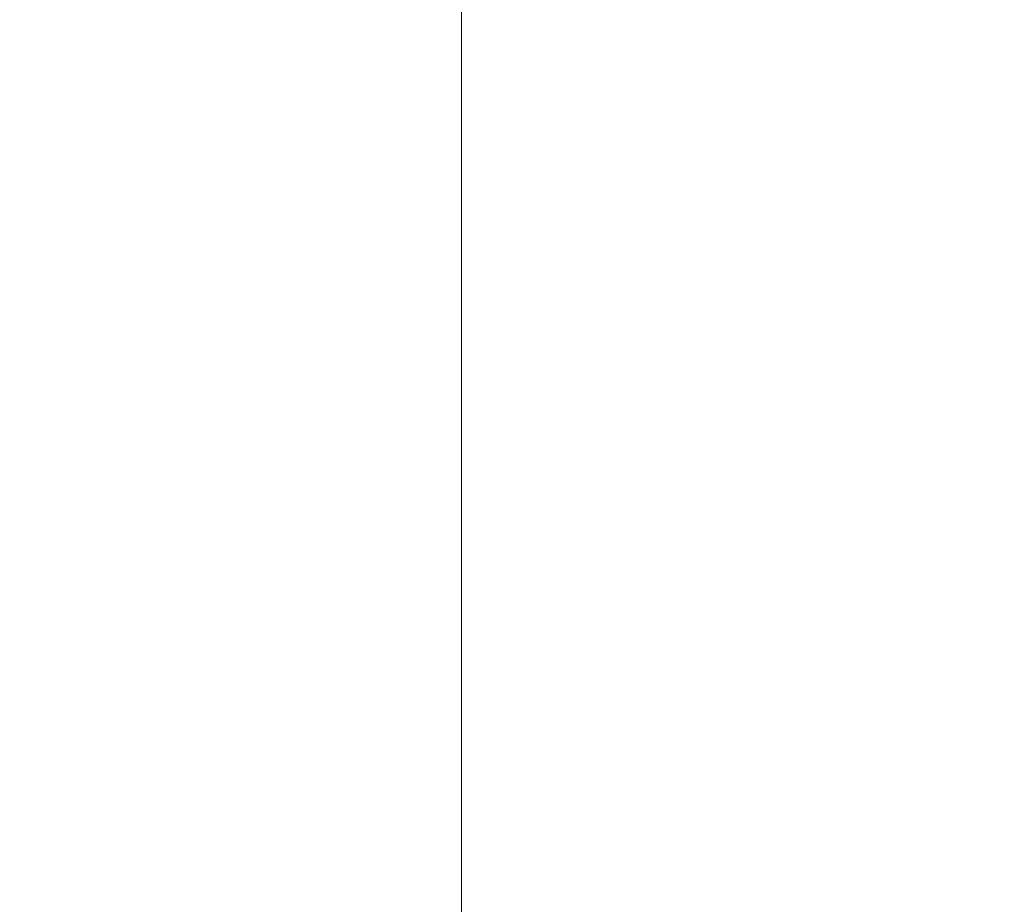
# Model space of a CAD drawing. Header units: millimetres. Extents: x -276 to 275, y -103 to 102.
# Tile 208 of 256: x -0.626 to -0.509, y -10.725 to -10.62. Entities that reach past the tile are written whole.
import ezdxf

# ---------------------------------------------------------------- set-up
doc = ezdxf.new("R2010")
doc.units = ezdxf.units.MM
doc.layers.add('G-IMPT', color=8, linetype='Continuous')

# ---------------------------------------------------------------- blocks, each defined once
blk = doc.blocks.new('QS5219_dwg-55864-View 1')
at = {"layer": 'G-IMPT', "lineweight": 9}
mesh = blk.add_polyface(dxfattribs=at)
corners = [(-1.61336, 94.18198, -9.869), (-1.99988, 93.02211, -9.79798), (-1.64066, 91.85622, -9.86449), (-0.67454, 91.11719, -9.97722), (0.54788, 91.07651, -9.98498), (1.9687, 92.64755, -10.12795), (1.18286, 94.61271, -10.26893), (-0.93385, 94.76859, -10.41215), (-2, 93, -10.55), (-2, 93, -10.75), (-0.37017, 94.96544, -10.57321), (1.8603, 93.73435, -10.39781), (1.07266, 91.31198, -10.22254), (-1.45913, 91.63218, -10.04608), (-0.19324, 91.47208, -10.13431), (-1.52533, 92.72657, -9.97007), (-1.18509, 93.98273, -10.6616), (-1.56934, 93.45427, -9.91953), (-1.8007, 93.61979, -9.83458), (-1.70703, 93.90088, -9.85179), (-1.59135, 93.81813, -9.89426), (1.46648, 92.52317, -10.31018), (1.25829, 91.86203, -10.05646), (0.74507, 94.3499, -10.48551), (0.1245, 94.69065, -10.34054), (1.57578, 93.63013, -10.19844), (-1.46693, 93.88429, -10.48107)]
mesh.append_faces([[corners[k] for k in face] for face in [(4, 14, 3), (5, 21, 22), (17, 18, 15), (21, 5, 11), (24, 23, 6), (16, 26, 9), (12, 22, 21)]], dxfattribs={"vtx0": -1, "vtx1": -1})
mesh.append_faces([[corners[k] for k in face] for face in [(2, 13, 15), (4, 12, 14), (12, 4, 22), (11, 5, 25), (16, 7, 26)]], dxfattribs={"vtx0": -1, "vtx2": -1})
mesh.append_faces([[corners[k] for k in face] for face in [(8, 9, 26)]], dxfattribs={"vtx1": -1})
mesh.append_faces([[corners[k] for k in face] for face in [(25, 6, 11), (17, 20, 19), (19, 18, 17), (1, 2, 15), (16, 10, 7), (2, 3, 13), (23, 11, 6), (14, 13, 3), (18, 1, 15), (10, 23, 24), (24, 7, 10)]], dxfattribs={"vtx1": -1, "vtx2": -1})
mesh.append_faces([[corners[k] for k in face] for face in [(20, 0, 19)]], dxfattribs={"vtx2": -1})
mesh = blk.add_polyface(dxfattribs=at)
corners = [(-0.57353, 94.13332, -11), (-0.57353, 94.13332, -9.5), (-1.26824, 93.06996, -9.5), (-1.26824, 93.06996, -11)]
mesh.append_faces([[corners[k] for k in face] for face in [(0, 1, 2, 3)]])
mesh = blk.add_polyface(dxfattribs=at)
corners = [(0.69471, 94.06334, -11), (0.69471, 94.06334, -9.5), (-0.57353, 94.13332, -9.5), (-0.57353, 94.13332, -11)]
mesh.append_faces([[corners[k] for k in face] for face in [(0, 1, 2, 3)]])

msp = doc.modelspace()

# ---------------------------------------------------------------- block references
at = {"layer": 'G-IMPT', "lineweight": 9, "extrusion": (0, 1, 0), "rotation": 180}
msp.add_blockref('QS5219_dwg-55864-View 1', (0, 100.03663, 0.03539), dxfattribs=at)

doc.saveas('drawing.dxf')
